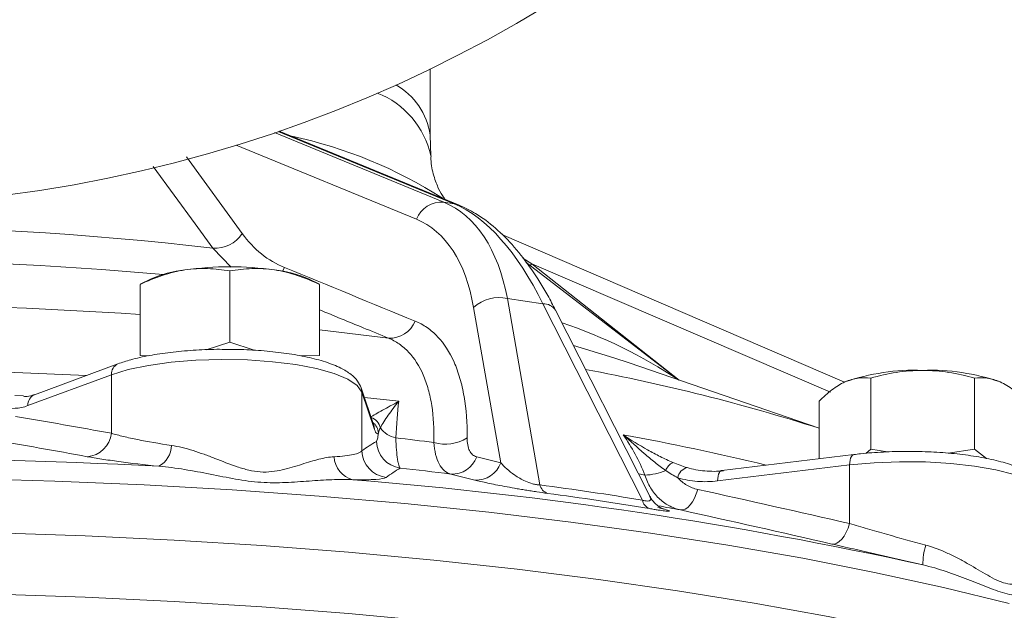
# Model space of a CAD drawing. Header units: millimetres. Extents: x 2 to 244, y -167 to 549.
# Tile 10 of 14: x 137 to 208, y 103 to 146. Entities that reach past the tile are written whole.
import ezdxf

# ---------------------------------------------------------------- set-up
doc = ezdxf.new("R2010")
doc.units = ezdxf.units.MM

msp = doc.modelspace()

# ---------------------------------------------------------------- linework, layer by layer
at = {"color": 7, "linetype": 'Continuous', "lineweight": 15}
for p, q in [((166.855, 137.875), (166.855, 142.732)), ((168.97, 132.848), (155.915, 138.224)), ((166.907, 136.431), (166.853, 137.928)), ((168.615, 132.946), (167.857, 133.059)), ((196.901, 120.032), (172.059, 130.716)), ((184.899, 120.184), (173.825, 128.689)), ((152.343, 122.928), (152.343, 128.085)), ((146.585, 127.483), (145.843, 127.117)), ((145.843, 121.956), (145.843, 127.113)), ((145.843, 127.084), (145.843, 127.113)), ((158.843, 127.117), (158.1, 127.483)), ((158.843, 121.956), (158.843, 127.113)), ((158.843, 127.113), (158.843, 127.084)), ((172.461, 126.078), (174.815, 112.588)), ((175.033, 125.694), (172.461, 126.078)), ((182.241, 111.479), (175.033, 125.694)), ((171.978, 114.187), (170.013, 125.446)), ((182.779, 111.777), (175.951, 125.244)), ((152.343, 122.928), (150.631, 122.376)), ((154.117, 122.335), (152.343, 122.928)), ((144.239, 121.357), (138.184, 119.118)), ((146.428, 121.936), (145.843, 121.956)), ((158.843, 121.956), (157.495, 121.925)), ((195.046, 116.699), (181.287, 121.424)), ((143.767, 120.567), (137.711, 118.329)), ((143.767, 120.567), (143.766, 116.321)), ((196.793, 119.981), (196.922, 120.041)), ((198.798, 115.165), (198.798, 120.322)), ((206.304, 115.165), (206.304, 120.322)), ((208.18, 120.041), (208.309, 119.981)), ((162.783, 116.884), (161.863, 119.606)), ((161.912, 119.309), (161.914, 115.062)), ((162.832, 116.587), (161.912, 119.309)), ((195.046, 114.48), (195.046, 118.639)), ((198.798, 115.165), (198.433, 114.867)), ((200.001, 114.972), (198.798, 115.165)), ((206.304, 115.165), (204.396, 114.88)), ((207.181, 114.491), (206.304, 115.165)), ((170.235, 114.62), (171.978, 114.187)), ((197.569, 114.784), (188.001, 113.629)), ((197.266, 114.026), (187.698, 112.871)), ((197.266, 114.026), (197.266, 109.78)), ((170.097, 112.935), (168.356, 113.368))]:
    msp.add_line(p, q, dxfattribs=at)
at = {"color": 8, "linetype": 'Continuous', "lineweight": 15}
for p, q in [((155.587, 138.112), (167.857, 133.059)), ((168.615, 132.946), (155.851, 138.202)), ((165.868, 131.834), (152.81, 137.212)), ((149.195, 136.344), (153.239, 130.802)), ((152.433, 128.355), (151.111, 129.743)), ((173.581, 129.005), (174.24, 128.614)), ((174.24, 128.614), (174.101, 128.477)), ((174.24, 128.614), (184.912, 120.18)), ((195.868, 119.313), (174.24, 128.614)), ((156.309, 128.329), (156.169, 128.063)), ((158.843, 123.812), (163.834, 123.222)), ((136.758, 119.072), (137.4, 119.043)), ((162.094, 118.924), (164.586, 118.64))]:
    msp.add_line(p, q, dxfattribs=at)
at = {"color": 8, "linetype": 'Continuous', "lineweight": 15, "flags": 128}
for points in [[(151.111, 129.743), (149.824, 131.507), (146.789, 135.666)], [(168.969, 132.848), (168.895, 132.876), (168.615, 132.946)], [(181.287, 121.424), (180.172, 121.798), (177.245, 122.693)], [(197.569, 114.784), (197.527, 114.773), (197.454, 114.725), (197.39, 114.64), (197.337, 114.523), (197.298, 114.378), (197.274, 114.21), (197.266, 114.026)], [(211.486, 111.682), (211.405, 112.011), (210.993, 112.484), (210.246, 112.93), (209.19, 113.331), (207.864, 113.674), (206.313, 113.948), (204.592, 114.141), (202.762, 114.248), (200.887, 114.264), (199.033, 114.189), (197.266, 114.026)], [(188.001, 113.629), (187.959, 113.619), (187.886, 113.57), (187.822, 113.485), (187.769, 113.368), (187.73, 113.223), (187.706, 113.055), (187.698, 112.871)], [(133.164, 113.044), (139.671, 112.86), (146.13, 112.586), (152.523, 112.222), (158.83, 111.769), (165.033, 111.228), (171.113, 110.601), (177.054, 109.89), (182.837, 109.096), (188.445, 108.223), (193.863, 107.272), (199.074, 106.247), (204.063, 105.15), (208.815, 103.985)], [(181.968, 113.377), (182.115, 113.35), (182.424, 113.292)], [(135.351, 104.655), (141.852, 104.441), (148.299, 104.137), (154.672, 103.742), (160.954, 103.259), (167.125, 102.689), (173.168, 102.033), (179.065, 101.293), (184.799, 100.471), (190.352, 99.571), (195.709, 98.594), (200.853, 97.543), (205.77, 96.422), (210.446, 95.234)]]:
    msp.add_lwpolyline(points, dxfattribs=at)
at = {"color": 7, "linetype": 'Continuous', "lineweight": 15, "flags": 128}
for points in [[(161.912, 119.309), (161.574, 119.787), (160.897, 120.239), (159.905, 120.652), (158.633, 121.008), (157.126, 121.298), (155.436, 121.509), (153.624, 121.634), (151.753, 121.67), (149.89, 121.615), (148.098, 121.47), (146.443, 121.242), (144.982, 120.937), (143.767, 120.567)], [(161.863, 119.606), (161.893, 119.497), (161.912, 119.309)], [(162.783, 116.884), (162.813, 116.775), (162.832, 116.587)], [(186.263, 112.254), (186.154, 111.928), (186.021, 111.626), (185.87, 111.358), (185.706, 111.132), (185.532, 110.956), (185.355, 110.833), (185.179, 110.77), (185.011, 110.766)], [(197.266, 109.78), (197.152, 109.451), (197.016, 109.147), (196.861, 108.877), (196.692, 108.651), (196.514, 108.476), (196.334, 108.356), (196.156, 108.296), (195.986, 108.297)], [(135.351, 109.098), (141.852, 108.884), (148.299, 108.58), (154.672, 108.185), (160.954, 107.702), (167.125, 107.132), (173.168, 106.475), (179.065, 105.736), (184.799, 104.914), (190.352, 104.014), (195.709, 103.037), (200.853, 101.986), (205.77, 100.865), (210.446, 99.676)]]:
    msp.add_lwpolyline(points, dxfattribs=at)
at = {"color": 7, "linetype": 'Continuous', "lineweight": 15}
msp.add_circle((123.355, 232.775), 100, dxfattribs=at)
for centre, radius, start, end in [((161.972, 137.272), 4.925, 7.65652, 60.86266), ((167.678, 131.122), 1.945, 84.72306, 158.53425), ((123.355, -108.113), 239.47, 83.3441, 96.6559), ((151.313, 132.003), 2.269, 264.89425, 328.03605), ((150.104, 119.422), 8.796, 96.60139, 113.58022), ((152.343, 105.107), 23.281, 81.97533, 98.02467), ((154.677, 119.774), 8.435, 66.05377, 83.76463), ((171.812, 123.535), 2.625, 75.68196, 133.26564), ((163.96, 125.171), 1.953, 266.31096, 338.43534), ((201.979, 105.455), 15.438, 87.87596, 109.1216), ((203.123, 105.455), 15.438, 70.8784, 92.12404), ((141.857, 116.543), 1.921, 274.73523, 353.35738), ((164.733, 117.771), 1.817, 215.55419, 258.48181), ((164.976, 115.788), 2.006, 181.52892, 261.81434), ((130.378, -178.321), 296.268, 82.87322, 83.41171), ((167.968, 118.509), 2.971, 253.69977, 301.99229), ((146.365, 115.462), 1.745, 298.75982, 359.35571), ((163.92, 115.118), 2.007, 181.57931, 262.71224), ((123.355, -342.269), 456.825, 87.00732, 92.99268), ((161.712, 114.719), 1.816, 182.95173, 255.92006), ((168.472, 115.23), 1.866, 266.43767, 340.9367), ((170.214, 114.796), 1.865, 266.37569, 340.93859), ((184.973, 113.211), 1.119, 117.15848, 158.33517), ((130.341, -191.54), 307.269, 82.89316, 83.58155), ((182.294, 117.487), 4.197, 271.7776, 293.00056), ((185.708, 112.955), 0.908, 104.42687, 170.62551), ((136.783, -192.224), 306.162, 77.58988, 85.41255), ((175.686, 112.809), 0.899, 194.19119, 248.8429), ((183.061, 111.64), 0.836, 191.16423, 247.60363), ((142.916, -109.071), 223.831, 79.15996, 79.58157), ((207.31, 106.867), 4.731, 163.41187, 181.00923)]:
    msp.add_arc(centre, radius, start, end, dxfattribs=at)
at = {"color": 8, "linetype": 'Continuous', "lineweight": 15}
for centre, radius, start, end in [((160.719, 135.079), 6.335, 12.3538, 68.67043), ((150.125, 106.046), 32.499, 57.15787, 78.07566), ((123.348, -142.025), 270.933, 84.88296, 94.95129), ((123.349, -221.744), 347.414, 86.28777, 93.54417), ((175.109, 124.688), 1.009, 33.46992, 94.31893), ((165.274, 90.789), 35.334, 56.33283, 71.61165), ((144.567, 120.624), 0.802, 114.09156, 184.07203), ((123.64, -250.549), 371.509, 87.17581, 88.59515), ((151.799, -19.252), 142.654, 72.35256, 79.364), ((138.512, 118.386), 0.802, 114.11765, 184.07064), ((162.232, 116.477), 1.049, 13.0709, 70.2093), ((162.107, 116.311), 1.003, 1.96345, 53.42054), ((147.265, -67.868), 187.117, 76.41853, 79.65886)]:
    msp.add_arc(centre, radius, start, end, dxfattribs=at)
at = {"color": 7, "linetype": 'Continuous', "lineweight": 15}
for centre, major_axis, ratio, start_param, end_param in [((158.226, 110.403), (9.709, 22.624), 0.481534, 5.661948, 6.290267), ((168.484, 108.87), (-2.342, 24.474), 0.437613, 5.42764, 6.055959), ((156.644, 111.125), (9.4, 20.633), 0.479072, 5.672525, 6.300844)]:
    msp.add_ellipse(centre, major_axis=major_axis, ratio=ratio, start_param=start_param, end_param=end_param, dxfattribs=at)
for points, knots in [([(167.96, 133.264), (167.921, 133.311), (167.808, 133.448), (167.463, 134.011), (167.115, 134.954), (166.901, 135.839), (166.925, 136.344), (166.929, 136.424)], [0, 0, 0, 0, 0.137086, 0.398788, 0.666002, 0.947482, 1, 1, 1, 1]), ([(175.951, 125.244), (175.764, 125.603), (175.217, 126.649), (174.234, 128.219), (172.974, 129.857), (171.618, 131.22), (170.282, 132.231), (169.368, 132.661), (168.97, 132.848)], [0, 0, 0, 0, 0.098234, 0.28655, 0.475627, 0.665489, 0.854496, 1, 1, 1, 1]), ([(145.843, 127.113), (146.375, 127.364), (146.91, 127.585), (147.992, 127.942), (148.539, 128.077), (149.093, 128.16)], [0, 0, 0, 0, 0.5, 0.5, 1, 1, 1, 1]), ([(149.093, 128.16), (149.369, 128.201), (149.646, 128.229), (150.194, 128.26), (150.466, 128.262), (151.278, 128.237), (151.813, 128.176), (152.343, 128.085)], [0, 0, 0, 0, 0.25, 0.25, 0.5, 0.5, 1, 1, 1, 1]), ([(152.343, 128.085), (152.875, 128.176), (153.41, 128.237), (154.492, 128.271), (155.039, 128.242), (155.593, 128.16)], [0, 0, 0, 0, 0.5, 0.5, 1, 1, 1, 1]), ([(155.593, 128.16), (155.869, 128.118), (156.146, 128.064), (156.694, 127.931), (156.966, 127.852), (157.778, 127.584), (158.313, 127.363), (158.843, 127.113)], [0, 0, 0, 0, 0.25, 0.25, 0.5, 0.5, 1, 1, 1, 1]), ([(165.776, 124.453), (166.08, 124.329), (166.368, 124.172), (166.911, 123.795), (167.168, 123.572), (167.879, 122.819), (168.277, 122.204), (168.679, 121.295), (168.754, 121.107), (168.896, 120.715), (168.962, 120.512), (169.144, 119.885), (169.243, 119.446), (169.479, 118.069), (169.553, 117.07), (169.542, 115.989)], [0, 0, 0, 0, 0.125, 0.125, 0.25, 0.25, 0.5, 0.5, 0.5625, 0.5625, 0.625, 0.625, 0.75, 0.75, 1, 1, 1, 1]), ([(167.134, 115.658), (167.161, 116.621), (167.109, 117.512), (166.916, 118.741), (166.832, 119.133), (166.624, 119.88), (166.501, 120.232), (166.079, 121.206), (165.727, 121.757), (165.09, 122.432), (164.859, 122.631), (164.369, 122.969), (164.109, 123.11), (163.834, 123.222)], [0, 0, 0, 0, 0.25, 0.25, 0.375, 0.375, 0.5, 0.5, 0.75, 0.75, 0.875, 0.875, 1, 1, 1, 1]), ([(152.184, 122.4), (151.923, 122.404), (151.084, 122.417), (149.674, 122.349), (148.022, 122.202), (146.494, 121.968), (145.218, 121.687), (144.539, 121.458), (144.239, 121.357)], [0, 0, 0, 0, 0.085552, 0.274965, 0.464677, 0.655236, 0.847514, 1, 1, 1, 1]), ([(161.863, 119.606), (161.785, 119.778), (161.607, 120.168), (161.107, 120.638), (160.369, 121.092), (159.322, 121.504), (157.989, 121.855), (156.483, 122.123), (154.854, 122.304), (153.4, 122.399), (152.501, 122.4), (152.184, 122.4)], [0, 0, 0, 0, 0.0731986, 0.1667255, 0.2799995, 0.4160493, 0.5493359, 0.6783277, 0.8052369, 0.9311601, 1, 1, 1, 1]), ([(198.798, 120.322), (199.412, 120.493), (200.031, 120.634), (201.28, 120.829), (201.912, 120.882), (202.551, 120.882)], [0, 0, 0, 0, 0.5, 0.5, 1, 1, 1, 1]), ([(202.551, 120.882), (202.87, 120.882), (203.189, 120.869), (203.822, 120.818), (204.137, 120.78), (205.074, 120.633), (205.691, 120.492), (206.304, 120.322)], [0, 0, 0, 0, 0.25, 0.25, 0.5, 0.5, 1, 1, 1, 1]), ([(195.046, 118.639), (195.351, 118.947), (195.663, 119.229), (196.289, 119.705), (196.604, 119.899), (196.922, 120.041)], [0, 0, 0, 0, 0.5, 0.5, 1, 1, 1, 1]), ([(196.922, 120.041), (197.24, 120.184), (197.561, 120.274), (198.187, 120.358), (198.495, 120.355), (198.798, 120.322)], [0, 0, 0, 0, 0.5, 0.5, 1, 1, 1, 1]), ([(206.304, 120.322), (206.611, 120.355), (206.92, 120.358), (207.545, 120.273), (207.861, 120.185), (208.18, 120.041)], [0, 0, 0, 0, 0.5, 0.5, 1, 1, 1, 1]), ([(208.18, 120.041), (208.339, 119.97), (208.499, 119.885), (208.816, 119.692), (208.973, 119.583), (209.442, 119.227), (209.75, 118.947), (210.057, 118.639)], [0, 0, 0, 0, 0.25, 0.25, 0.5, 0.5, 1, 1, 1, 1]), ([(138.189, 119.139), (138.005, 119.071), (137.72, 118.964), (137.483, 118.997), (137.399, 119.009)], [0, 0, 0, 0, 0.644515, 1, 1, 1, 1]), ([(162.522, 117.485), (162.632, 117.553), (162.766, 117.631), (163.067, 117.802), (163.235, 117.894), (163.769, 118.188), (164.168, 118.404), (164.586, 118.64)], [0, 0, 0, 0, 0.25, 0.25, 0.5, 0.5, 1, 1, 1, 1]), ([(163.254, 116.714), (163.322, 116.854), (163.408, 117.003), (163.601, 117.311), (163.709, 117.472), (164.054, 117.96), (164.313, 118.298), (164.586, 118.64)], [0, 0, 0, 0, 0.25, 0.25, 0.5, 0.5, 1, 1, 1, 1]), ([(137.711, 118.329), (137.396, 118.213), (137.086, 118.148), (136.478, 118.115), (136.179, 118.148), (135.885, 118.234)], [0, 0, 0, 0, 0.5, 0.5, 1, 1, 1, 1]), ([(143.766, 116.321), (144.032, 116.243), (144.324, 116.165), (144.96, 116.013), (145.307, 115.937), (146.404, 115.715), (147.215, 115.576), (148.111, 115.443)], [0, 0, 0, 0, 0.25, 0.25, 0.5, 0.5, 1, 1, 1, 1]), ([(162.793, 116.854), (162.795, 116.851), (162.803, 116.835), (162.787, 116.883), (162.774, 116.922)], [0, 0, 0, 0, 0.199645, 1, 1, 1, 1]), ([(163.11, 116.346), (163.065, 116.283), (163.02, 116.275), (162.927, 116.356), (162.88, 116.445), (162.832, 116.587)], [0, 0, 0, 0, 0.5, 0.5, 1, 1, 1, 1]), ([(162.97, 115.734), (162.997, 115.75), (163.023, 115.808), (163.07, 116.013), (163.092, 116.157), (163.11, 116.346)], [0, 0, 0, 0, 0.5, 0.5, 1, 1, 1, 1]), ([(164.37, 115.99), (164.383, 115.67), (164.401, 115.382), (164.443, 114.868), (164.469, 114.64), (164.51, 114.361), (164.525, 114.277), (164.555, 114.128), (164.571, 114.063), (164.62, 113.899), (164.655, 113.831), (164.69, 113.802)], [0, 0, 0, 0, 0.25, 0.25, 0.5, 0.5, 0.625, 0.625, 0.75, 0.75, 1, 1, 1, 1]), ([(168.356, 113.368), (168.184, 113.412), (168.028, 113.496), (167.746, 113.743), (167.619, 113.908), (167.41, 114.301), (167.324, 114.532), (167.196, 115.057), (167.154, 115.344), (167.134, 115.658)], [0, 0, 0, 0, 0.25, 0.25, 0.5, 0.5, 0.75, 0.75, 1, 1, 1, 1]), ([(169.542, 115.989), (169.54, 115.804), (169.554, 115.634), (169.613, 115.321), (169.658, 115.183), (169.777, 114.947), (169.853, 114.848), (170.026, 114.699), (170.125, 114.648), (170.235, 114.62)], [0, 0, 0, 0, 0.25, 0.25, 0.5, 0.5, 0.75, 0.75, 1, 1, 1, 1]), ([(184.463, 114.206), (184.153, 114.337), (183.844, 114.482), (183.23, 114.789), (182.924, 114.952), (182.018, 115.461), (181.428, 115.825), (180.854, 116.209)], [0, 0, 0, 0, 0.25, 0.25, 0.5, 0.5, 1, 1, 1, 1]), ([(183.934, 113.624), (183.673, 113.813), (183.413, 114.013), (182.896, 114.428), (182.638, 114.643), (181.869, 115.298), (181.36, 115.75), (180.854, 116.209)], [0, 0, 0, 0, 0.25, 0.25, 0.5, 0.5, 1, 1, 1, 1]), ([(148.111, 115.443), (148.632, 115.365), (149.154, 115.233), (149.945, 114.986), (150.211, 114.895), (150.74, 114.705), (151.004, 114.605), (151.799, 114.298), (152.33, 114.083), (153.154, 113.805), (153.433, 113.72), (153.991, 113.59), (154.271, 113.545), (154.836, 113.507), (155.116, 113.516), (155.648, 113.573), (155.903, 113.62), (156.643, 113.788), (157.108, 113.935), (157.992, 114.21), (158.408, 114.339), (159.189, 114.537), (159.556, 114.608), (159.898, 114.625)], [0, 0, 0, 0, 0.125, 0.125, 0.1875, 0.1875, 0.25, 0.25, 0.375, 0.375, 0.4375, 0.4375, 0.5, 0.5, 0.5625, 0.5625, 0.625, 0.625, 0.75, 0.75, 0.875, 0.875, 1, 1, 1, 1]), ([(159.898, 114.625), (160.193, 114.64), (160.455, 114.661), (160.92, 114.713), (161.122, 114.745), (161.626, 114.855), (161.833, 114.948), (161.914, 115.062)], [0, 0, 0, 0, 0.25, 0.25, 0.5, 0.5, 1, 1, 1, 1]), ([(211.451, 111.639), (211.462, 111.73), (211.501, 112.055), (211.254, 112.583), (210.812, 113.104), (210.142, 113.565), (209.189, 113.989), (207.929, 114.361), (206.465, 114.653), (204.868, 114.86), (203.175, 114.984), (201.435, 115.024), (199.701, 114.978), (198.414, 114.882), (197.726, 114.802), (197.569, 114.784)], [0, 0, 0, 0, 0.024745, 0.088539, 0.152936, 0.229773, 0.325117, 0.422827, 0.516903, 0.60911, 0.70043, 0.791352, 0.88217, 0.973084, 1, 1, 1, 1]), ([(147.205, 113.932), (146.141, 114.045), (145.174, 114.159), (143.863, 114.334), (143.448, 114.393), (142.686, 114.511), (142.336, 114.57), (142.016, 114.628)], [0, 0, 0, 0, 0.5, 0.5, 0.75, 0.75, 1, 1, 1, 1]), ([(171.978, 114.187), (172.11, 114.039), (172.257, 113.89), (172.593, 113.589), (172.782, 113.438), (173.109, 113.213), (173.226, 113.138), (173.484, 112.989), (173.621, 112.917), (173.93, 112.78), (174.104, 112.713), (174.38, 112.64), (174.473, 112.62), (174.652, 112.594), (174.738, 112.588), (174.815, 112.588)], [0, 0, 0, 0, 0.25, 0.25, 0.5, 0.5, 0.625, 0.625, 0.75, 0.75, 0.875, 0.875, 0.9375, 0.9375, 1, 1, 1, 1]), ([(161.27, 112.957), (160.773, 112.984), (160.259, 112.98), (159.199, 112.939), (158.653, 112.903), (157.537, 112.824), (156.968, 112.781), (156.094, 112.744), (155.799, 112.736), (155.201, 112.739), (154.898, 112.749), (153.988, 112.812), (153.377, 112.898), (152.147, 113.114), (151.534, 113.239), (150.304, 113.481), (149.685, 113.598), (148.445, 113.799), (147.826, 113.882), (147.205, 113.932)], [0, 0, 0, 0, 0.125, 0.125, 0.25, 0.25, 0.375, 0.375, 0.4375, 0.4375, 0.5, 0.5, 0.625, 0.625, 0.75, 0.75, 0.875, 0.875, 1, 1, 1, 1]), ([(185.482, 113.834), (185.904, 113.711), (186.336, 113.631), (187.218, 113.554), (187.67, 113.557), (188.121, 113.602)], [0, 0, 0, 0, 0.5, 0.5, 1, 1, 1, 1]), ([(163.665, 113.127), (163.57, 113.06), (163.324, 113.014), (162.724, 112.971), (162.483, 112.962), (161.931, 112.952), (161.619, 112.952), (161.27, 112.957)], [0, 0, 0, 0, 0.5, 0.5, 0.75, 0.75, 1, 1, 1, 1]), ([(175.362, 111.97), (175.121, 112.002), (174.866, 112.039), (174.461, 112.099), (174.323, 112.12), (174.051, 112.163), (173.915, 112.185), (173.643, 112.229), (173.507, 112.252), (173.242, 112.297), (173.113, 112.319), (172.733, 112.386), (172.487, 112.431), (172.028, 112.517), (171.813, 112.559), (171.406, 112.641), (171.214, 112.681), (170.674, 112.796), (170.365, 112.868), (170.097, 112.935)], [0, 0, 0, 0, 0.125, 0.125, 0.1875, 0.1875, 0.25, 0.25, 0.3125, 0.3125, 0.375, 0.375, 0.5, 0.5, 0.625, 0.625, 0.75, 0.75, 1, 1, 1, 1]), ([(185.011, 110.766), (184.713, 110.833), (184.432, 110.939), (183.902, 111.225), (183.65, 111.408), (183.204, 111.839), (183.007, 112.086), (182.753, 112.506), (182.675, 112.655), (182.537, 112.964), (182.476, 113.125), (182.424, 113.292)], [0, 0, 0, 0, 0.25, 0.25, 0.5, 0.5, 0.75, 0.75, 0.875, 0.875, 1, 1, 1, 1]), ([(184.813, 113.103), (184.906, 112.994), (185.007, 112.894), (185.227, 112.713), (185.346, 112.631), (185.715, 112.417), (185.981, 112.316), (186.263, 112.254)], [0, 0, 0, 0, 0.25, 0.25, 0.5, 0.5, 1, 1, 1, 1]), ([(187.698, 112.871), (187.2, 112.811), (186.711, 112.802), (185.749, 112.878), (185.276, 112.964), (184.813, 113.103)], [0, 0, 0, 0, 0.5, 0.5, 1, 1, 1, 1]), ([(183.783, 110.831), (183.783, 110.83), (183.783, 110.829), (183.672, 110.877), (183.475, 110.982), (183.169, 111.217), (182.903, 111.497), (182.82, 111.726), (182.802, 111.777)], [0, 0, 0, 0, 0.182284, 0.308405, 0.432558, 0.632731, 0.919494, 1, 1, 1, 1]), ([(183.358, 110.953), (183.61, 110.889), (183.815, 110.833), (184.036, 110.765), (184.095, 110.745), (184.177, 110.712), (184.199, 110.699), (184.196, 110.681), (184.171, 110.677), (184.062, 110.68), (183.979, 110.687), (183.738, 110.715), (183.584, 110.736), (183.302, 110.778), (183.198, 110.794), (182.98, 110.829), (182.865, 110.847), (182.743, 110.868)], [0, 0, 0, 0, 0.25, 0.25, 0.375, 0.375, 0.5, 0.5, 0.625, 0.625, 0.75, 0.75, 0.875, 0.875, 0.9375, 0.9375, 1, 1, 1, 1]), ([(197.266, 109.78), (197.687, 109.654), (198.12, 109.526), (199.012, 109.268), (199.474, 109.136), (200.868, 108.742), (201.813, 108.48), (202.776, 108.218)], [0, 0, 0, 0, 0.25, 0.25, 0.5, 0.5, 1, 1, 1, 1]), ([(202.58, 106.784), (201.434, 107.05), (200.306, 107.309), (198.638, 107.691), (198.084, 107.818), (197.014, 108.062), (196.493, 108.181), (195.986, 108.297)], [0, 0, 0, 0, 0.5, 0.5, 0.75, 0.75, 1, 1, 1, 1]), ([(202.776, 108.218), (203.336, 108.066), (203.871, 107.86), (204.649, 107.504), (204.904, 107.377), (205.402, 107.116), (205.645, 106.98), (206.361, 106.569), (206.818, 106.286), (207.494, 105.903), (207.717, 105.783), (208.15, 105.585), (208.362, 105.506), (208.775, 105.4), (208.973, 105.375), (209.337, 105.37), (209.504, 105.388), (209.974, 105.473), (210.245, 105.568), (210.712, 105.75), (210.907, 105.837), (211.216, 105.959), (211.333, 105.996), (211.405, 105.985)], [0, 0, 0, 0, 0.125, 0.125, 0.1875, 0.1875, 0.25, 0.25, 0.375, 0.375, 0.4375, 0.4375, 0.5, 0.5, 0.5625, 0.5625, 0.625, 0.625, 0.75, 0.75, 0.875, 0.875, 1, 1, 1, 1]), ([(212.876, 104.119), (212.635, 104.198), (212.362, 104.248), (211.762, 104.323), (211.434, 104.346), (210.731, 104.393), (210.357, 104.416), (209.76, 104.481), (209.555, 104.508), (209.132, 104.582), (208.914, 104.628), (208.248, 104.8), (207.786, 104.961), (206.829, 105.328), (206.337, 105.53), (205.323, 105.927), (204.798, 106.124), (203.714, 106.486), (203.157, 106.651), (202.58, 106.784)], [0, 0, 0, 0, 0.125, 0.125, 0.25, 0.25, 0.375, 0.375, 0.4375, 0.4375, 0.5, 0.5, 0.625, 0.625, 0.75, 0.75, 0.875, 0.875, 1, 1, 1, 1])]:
    msp.add_open_spline(points, degree=3, knots=knots, dxfattribs=at)
for points in [[(153.239, 130.802), (153.661, 130.223), (154.597, 129.234), (155.709, 128.575), (156.309, 128.329)], [(156.309, 128.329), (159.466, 127.039), (162.621, 125.747), (165.776, 124.453)], [(164.586, 118.64), (164.498, 117.851), (164.426, 116.969), (164.37, 115.99)], [(136.803, 117.549), (139.127, 117.156), (141.448, 116.745), (143.766, 116.321)], [(163.254, 116.714), (163.176, 116.574), (163.138, 116.445), (163.11, 116.346)], [(142.016, 114.628), (139.708, 115.052), (137.399, 115.463), (135.088, 115.855)], [(161.914, 115.062), (162.265, 115.302), (162.618, 115.527), (162.97, 115.734)], [(182.424, 113.292), (182.016, 114.34), (181.49, 115.312), (180.854, 116.209)], [(184.463, 114.206), (184.808, 114.06), (185.144, 113.933), (185.482, 113.834)], [(164.69, 113.802), (164.349, 113.594), (164.007, 113.367), (163.665, 113.127)], [(184.813, 113.103), (184.515, 113.251), (184.229, 113.428), (183.934, 113.624)], [(174.815, 112.588), (177.276, 112.26), (179.751, 111.891), (182.241, 111.479)], [(186.263, 112.254), (189.936, 111.445), (193.602, 110.619), (197.266, 109.78)], [(182.743, 110.868), (180.268, 111.277), (177.807, 111.645), (175.362, 111.97)], [(195.986, 108.297), (192.332, 109.135), (188.674, 109.959), (185.011, 110.766)]]:
    msp.add_open_spline(points, degree=3, dxfattribs=at)
at = {"color": 8, "linetype": 'Continuous', "lineweight": 15}
for points, knots in [([(163.834, 123.222), (163.225, 123.472), (161.561, 124.154), (159.898, 124.836), (158.843, 125.268)], [0, 0, 0, 0, 0.365946, 1, 1, 1, 1]), ([(182.241, 111.479), (182.32, 111.458), (182.424, 111.431), (182.583, 111.41), (182.69, 111.411), (182.83, 111.454), (182.879, 111.565), (182.802, 111.701), (182.767, 111.763)], [0, 0, 0, 0, 0.132715, 0.173517, 0.320883, 0.404779, 0.73354, 1, 1, 1, 1])]:
    msp.add_open_spline(points, degree=3, knots=knots, dxfattribs=at)

doc.saveas('drawing.dxf')
